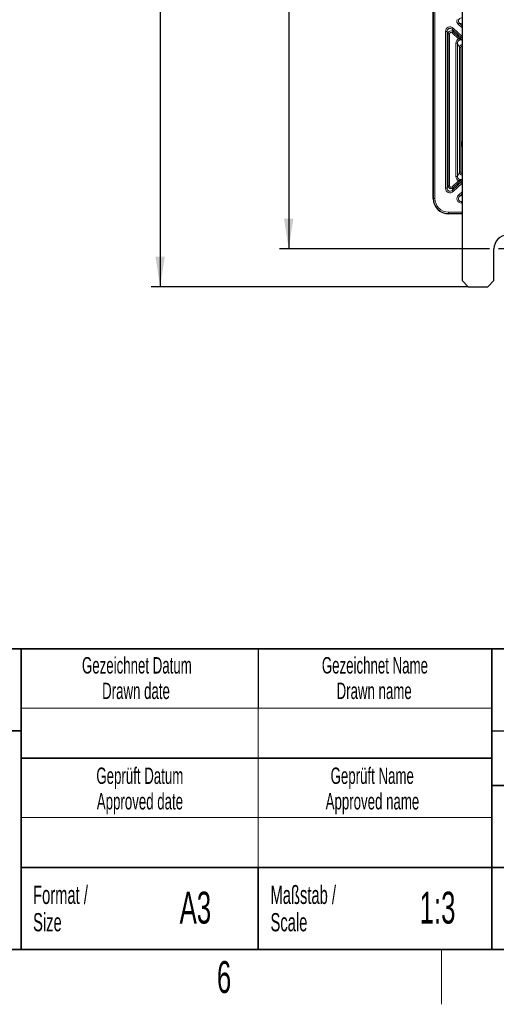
# Model space of a CAD drawing. Header units: millimetres. Extents: x 5 to 418, y 2 to 292.
# Tile 40 of 51: x 266 to 319, y 6 to 114. Entities that reach past the tile are written whole.
import ezdxf

# ---------------------------------------------------------------- set-up
doc = ezdxf.new("R2010")
doc.units = ezdxf.units.MM
doc.layers.add('SLD-0', color=7, linetype='Continuous')
doc.styles.add('SLDTEXTSTYLE0', font='TXT', dxfattribs={"width": 0.605})
doc.dimstyles.new('SLDDIMSTYLE0', dxfattribs={"dimtxt": 3.5, "dimasz": 3.302, "dimexe": 0, "dimexo": 0.0625, "dimgap": 0.875, "dimtad": 1, "dimlfac": 3, "dimrnd": 1e-09, "dimzin": 12, "dimdsep": 46, "dimtxsty": 'SLDTEXTSTYLE0', "dimsah": 1, "dimcen": 0.09, "dimadec": 0, "dimazin": 3, "dimtfac": 1, "dimtofl": 0, "dimtmove": 0, "dimatfit": 3, "dimfxl": 1, "dimfrac": 2, "dimtolj": 1, "dimtzin": 12, "dimarcsym": 0})

# ---------------------------------------------------------------- blocks, each defined once
blk = doc.blocks.new('_D_5')
at = {"layer": 'SLD-0', "color": 7}
for p, q in [((317.24, 255.59), (294.7, 255.59)), ((295.7, 255.59), (295.7, 88.92)), ((317.24, 88.92), (294.7, 88.92))]:
    blk.add_line(p, q, dxfattribs=at)
for points in [[(295.7, 255.59), (295.19, 252.28), (296.21, 252.28)], [(295.7, 88.92), (296.21, 92.22), (295.19, 92.22)]]:
    blk.add_solid(points, dxfattribs=at)
at = {"layer": 'SLD-0', "color": 7, "insert": (291.19, 168.24), "char_height": 3.5, "attachment_point": 1, "rotation": 90, "style": 'SLDTEXTSTYLE0'}
blk.add_mtext('500', dxfattribs=at)
blk = doc.blocks.new('_D_6')
at = {"layer": 'SLD-0', "color": 7}
for p, q in [((315.41, 259.75), (280.58, 259.75)), ((281.58, 259.75), (281.58, 84.75)), ((315.41, 84.75), (280.58, 84.75))]:
    blk.add_line(p, q, dxfattribs=at)
for points in [[(281.58, 259.75), (281.07, 256.45), (282.09, 256.45)], [(281.58, 84.75), (282.09, 88.05), (281.07, 88.05)]]:
    blk.add_solid(points, dxfattribs=at)
at = {"layer": 'SLD-0', "color": 7, "insert": (277.07, 168.24), "char_height": 3.5, "attachment_point": 1, "rotation": 90, "style": 'SLDTEXTSTYLE0'}
blk.add_mtext('525', dxfattribs=at)
blk = doc.blocks.new('SW_CENTERMARKSYMBOL_2')
at = {"layer": 'SLD-0', "color": 0}
for p, q in [((0, 2), (0, 2.5)), ((-2, 0), (-2.5, 0)), ((0, 0), (-1, 0)), ((0, 0), (0, 1)), ((0, 0), (0, -1)), ((0, 0), (1, 0)), ((2, 0), (2.5, 0)), ((0, -2), (0, -2.5))]:
    blk.add_line(p, q, dxfattribs=at)

msp = doc.modelspace()

# ---------------------------------------------------------------- linework, layer by layer
at = {"color": 7, "linetype": 'Continuous', "lineweight": 25}
for p, q in [((314.7437, 259.0853), (314.7437, 85.4187)), ((311.577, 94.4184), (311.577, 251.0853)), ((314.7437, 92.752), (313.2434, 92.752)), ((318.2437, 85.4187), (318.2437, 88.9187)), ((314.7437, 85.4187), (315.4104, 84.752)), ((317.577, 84.752), (318.2437, 85.4187)), ((315.4104, 84.752), (317.577, 84.752))]:
    msp.add_line(p, q, dxfattribs=at)
at = {"color": 7, "linetype": 'Continuous', "lineweight": 18}
for p, q in [((311.5975, 94.4388), (311.5975, 251.0853)), ((311.7641, 251.0853), (311.7641, 94.4388)), ((314.3297, 113.5532), (314.4433, 113.6743)), ((314.7437, 113.1648), (314.3297, 113.5532)), ((314.4433, 113.6743), (314.7437, 113.3925)), ((314.7437, 113.6385), (314.4433, 113.6743)), ((312.9243, 95.5684), (312.9243, 112.769)), ((312.9243, 112.769), (313.0903, 112.769)), ((313.0903, 112.769), (313.0903, 95.5684)), ((313.2095, 112.4938), (313.0903, 112.769)), ((313.2095, 95.8436), (313.2095, 112.4938)), ((313.2095, 112.4938), (313.3756, 112.4938)), ((313.3756, 112.4938), (313.3756, 95.8436)), ((313.6496, 113.0112), (313.7632, 113.1323)), ((314.7437, 111.9849), (313.6496, 113.0112)), ((313.6496, 113.0112), (313.7688, 112.736)), ((313.7688, 112.736), (313.6552, 112.6149)), ((314.3616, 111.9522), (313.6552, 112.6149)), ((313.7632, 113.1323), (314.7437, 112.2126)), ((313.7688, 112.736), (314.4752, 112.0733)), ((314.0701, 111.4943), (314.2362, 111.4943)), ((314.0701, 96.843), (314.0701, 111.4943)), ((314.2362, 111.4943), (314.2362, 96.843)), ((314.4428, 111.0171), (314.2362, 111.4943)), ((314.4752, 112.0733), (314.3616, 111.9522)), ((314.4428, 97.3203), (314.4428, 111.0171)), ((314.4428, 111.0171), (314.6089, 111.0171)), ((314.6089, 111.0171), (314.6089, 97.3203)), ((314.2362, 96.843), (314.4428, 97.3203)), ((314.4428, 97.3203), (314.6089, 97.3203)), ((313.6496, 95.3262), (314.7437, 96.3524)), ((313.6552, 95.7225), (314.3616, 96.3851)), ((314.4752, 96.264), (313.7688, 95.6014)), ((314.0701, 96.843), (314.2362, 96.843)), ((314.3616, 96.3851), (314.4752, 96.264)), ((312.9243, 95.5684), (313.0903, 95.5684)), ((313.0903, 95.5684), (313.2095, 95.8436)), ((313.2095, 95.8436), (313.3756, 95.8436)), ((313.7688, 95.6014), (313.6496, 95.3262)), ((313.7632, 95.2051), (313.6496, 95.3262)), ((313.7688, 95.6014), (313.6552, 95.7225)), ((314.7437, 96.1248), (313.7632, 95.2051)), ((314.3402, 94.794), (314.7437, 95.1725)), ((311.577, 94.4184), (311.5975, 94.4388)), ((311.7641, 94.4388), (311.5975, 94.4388)), ((314.4538, 94.6729), (314.3402, 94.794)), ((314.7437, 94.9449), (314.4538, 94.6729)), ((314.4538, 94.6729), (314.7437, 94.7876)), ((314.7437, 94.1235), (314.6809, 94.0987)), ((314.6809, 93.9326), (314.6809, 94.0987)), ((314.6809, 94.0987), (314.7437, 94.0987)), ((313.2639, 92.9391), (314.7437, 92.9391)), ((313.2639, 92.9391), (313.2639, 92.7724)), ((314.7437, 93.9326), (314.6809, 93.9326)), ((313.2639, 92.7724), (313.2434, 92.752)), ((314.7437, 92.7724), (313.2639, 92.7724))]:
    msp.add_line(p, q, dxfattribs=at)
msp.add_arc((317.077, 100.4187), 2.3652, 170.588105, 189.411895, dxfattribs=at)
at = {"color": 7, "linetype": 'Continuous', "lineweight": 25}
msp.add_arc((319.7437, 88.9187), 1.5, 0, 180, dxfattribs=at)
at = {"color": 7, "linetype": 'Continuous', "lineweight": 18}
for centre, major_axis, ratio, start_param, end_param in [((314.6768, 113.9157), (0.5019, -0.0598), 0.98929213, 2.90925338, 4.07242551), ((314.6768, 113.9157), (0.3381, -0.0403), 0.97886667, 1.69066204, 4.07242551), ((313.4262, 112.7602), (0.2035, -0.4698), 0.97661441, 1.98818931, 4.294996), ((313.4262, 112.7602), (-0.1388, 0.3204), 0.95455265, 5.12978197, 7.43658865), ((313.5429, 112.4908), (-0.1325, 0.306), 0.99972009, 5.12978197, 7.43658865), ((313.5429, 112.4908), (0.0678, -0.1566), 0.97661441, 1.98818931, 4.294996), ((314.572, 111.4855), (-0.2035, 0.4698), 0.97661441, 0.01520013, 1.15340334), ((314.572, 111.4855), (-0.1388, 0.3204), 0.95455265, 5.32082739, 7.43658865), ((314.7762, 111.0141), (-0.1325, 0.306), 0.99972009, 5.97196818, 7.43658865), ((314.7762, 111.0141), (-0.0678, 0.1566), 0.97661441, 6.0611473, 7.43658865), ((314.7762, 97.3232), (0.1325, 0.306), 0.99972009, 1.98818931, 3.45280978), ((314.7762, 97.3232), (-0.0678, -0.1566), 0.97661441, 5.12978197, 6.50522331), ((314.572, 96.8518), (-0.2035, -0.4698), 0.97661441, 5.12978197, 6.26798518), ((314.572, 96.8518), (0.1388, 0.3204), 0.95455265, 1.98818931, 4.10395057), ((313.4262, 95.5772), (0.2035, 0.4698), 0.97661441, 1.98818931, 4.294996), ((313.4262, 95.5772), (0.1388, 0.3204), 0.95455265, 1.98818931, 4.294996), ((313.5429, 95.8465), (0.1325, 0.306), 0.99972009, 1.98818931, 4.294996), ((313.5429, 95.8465), (0.0678, 0.1566), 0.97661441, 1.98818931, 4.294996), ((313.2643, 94.4393), (1.1788, 1.1788), 0.99975634, 2.35634678, 3.92683852), ((313.2643, 94.4393), (1.061, 1.061), 0.99969546, 2.35634678, 3.92683852), ((314.6906, 94.4345), (0.4779, 0.1891), 0.97286375, 1.95700597, 4.32617934), ((314.6906, 94.4345), (0.3271, 0.1294), 0.94750098, 1.95700597, 4.32617934)]:
    msp.add_ellipse(centre, major_axis=major_axis, ratio=ratio, start_param=start_param, end_param=end_param, dxfattribs=at)
at = {"color": 7, "linetype": 'Continuous', "lineweight": 25}
msp.add_ellipse((313.244, 94.4189), major_axis=(-1.1789, -1.1789), ratio=0.99969546, start_param=5.49793944, end_param=7.06843118, dxfattribs=at)
at = {"color": 7, "linetype": 'Continuous', "lineweight": 18}
for points, knots in [([(314.3616, 111.9522), (314.389, 111.9395), (314.4491, 111.9116), (314.582, 111.8705), (314.6776, 111.8163), (314.7437, 111.7788)], [0, 0, 0, 0, 0.20562046, 0.45101524, 1, 1, 1, 1]), ([(314.4752, 112.0733), (314.5092, 112.0409), (314.577, 111.9761), (314.6728, 111.8771), (314.7183, 111.8248), (314.7437, 111.7956)], [0, 0, 0, 0, 0.30772955, 0.6141075, 1, 1, 1, 1]), ([(314.3616, 96.3851), (314.389, 96.3979), (314.4491, 96.4258), (314.582, 96.4669), (314.6776, 96.5211), (314.7437, 96.5586)], [0, 0, 0, 0, 0.20562046, 0.45101524, 1, 1, 1, 1]), ([(314.7437, 96.5418), (314.7183, 96.5126), (314.6728, 96.4602), (314.577, 96.3613), (314.5092, 96.2965), (314.4752, 96.264)], [0, 0, 0, 0, 0.3858925, 0.69227045, 1, 1, 1, 1])]:
    msp.add_open_spline(points, degree=3, knots=knots, dxfattribs=at)
at = {"layer": 'SLD-0', "lineweight": 35}
for p, q in [((225.6167, 45), (266.3305, 45)), ((266.3305, 12), (266.3305, 45)), ((266.3305, 45), (266.3305, 12)), ((318, 45), (266.3305, 45)), ((318, 45), (318, 12)), ((318, 45), (318, 40.1053)), ((318, 45), (408, 45)), ((318, 45), (318, 12)), ((225.6167, 36), (266.3305, 36)), ((266.3305, 33), (318, 33)), ((408, 30), (318, 30)), ((266.3305, 21), (318, 21)), ((292.3305, 21), (292.3305, 12)), ((318, 21), (390, 21)), ((26, 12), (408, 12)), ((225.6167, 12), (266.3305, 12)), ((266.3305, 12), (318, 12)), ((408, 12), (318, 12))]:
    msp.add_line(p, q, dxfattribs=at)
at = {"layer": 'SLD-0'}
for p, q in [((292.3305, 45), (292.3305, 38.5)), ((318, 36), (408, 36))]:
    msp.add_line(p, q, dxfattribs=at)
at = {"layer": 'SLD-0', "lineweight": 18}
for p, q in [((266.3305, 38.5), (318, 38.5)), ((292.3305, 38.5), (292.3305, 33)), ((292.3305, 33), (292.3305, 26.5)), ((266.3305, 26.5), (318, 26.5)), ((292.3305, 26.5), (292.3305, 21)), ((312.5, 6), (312.5, 12))]:
    msp.add_line(p, q, dxfattribs=at)

# ---------------------------------------------------------------- block references
at = {"layer": 'SLD-0', "color": 7}
msp.add_blockref('SW_CENTERMARKSYMBOL_2', (319.7437, 88.9187), dxfattribs=at)

# ---------------------------------------------------------------- texts
at = {"layer": 'SLD-0', "style": 'SLDTEXTSTYLE0'}
for s, insert, char_height, attachment_point in [('Gezeichnet Datum', (279.0254, 44.1039), 1.8, 2), ('Gezeichnet Name', (305.1708, 44.1039), 1.8, 2), ('Drawn date', (278.9303, 41.3039), 1.8, 2), ('Drawn name', (305.0871, 41.3039), 1.8, 2), ('Geprüft Datum', (279.3494, 31.9851), 1.8, 2), ('Geprüft Name', (304.8762, 31.9851), 1.8, 2), ('Approved date', (279.362, 29.1851), 1.8, 2), ('Approved name', (304.9003, 29.1851), 1.8, 2), ('Format /', (267.6251, 19.0116), 2, 1), ('A3', (285.4515, 18.3609), 3.5, 2), ('Maßstab /', (293.7029, 19.0116), 2, 1), ('1:3', (312.0485, 18.3609), 3.5, 2), ('Size', (267.6251, 16.0116), 2, 1), ('Scale', (293.7029, 16.0116), 2, 1), ('6', (288.6027, 10.743), 3.5, 2)]:
    msp.add_mtext(s, dxfattribs=dict(at, insert=insert, char_height=char_height, attachment_point=attachment_point))

# ---------------------------------------------------------------- dimensions: what is measured, and where the dimension line sits
at = {"layer": 'SLD-0', "color": 7}
for base, p1, p2, picture, middle in [((281.577, 84.752), (315.4104, 259.752), (315.4104, 84.752), '_D_6', (281.577, 172.252)), ((295.6991, 88.9187), (317.2437, 255.5853), (317.2437, 88.9187), '_D_5', (295.6991, 172.252))]:
    dim = msp.add_linear_dim(base=base, p1=p1, p2=p2, angle=90, dimstyle='SLDDIMSTYLE0', dxfattribs=at)
    dim.commit()
    dim.dimension.update_dxf_attribs({"geometry": picture, "text_midpoint": middle, "dimtype": 160})

doc.saveas('drawing.dxf')
